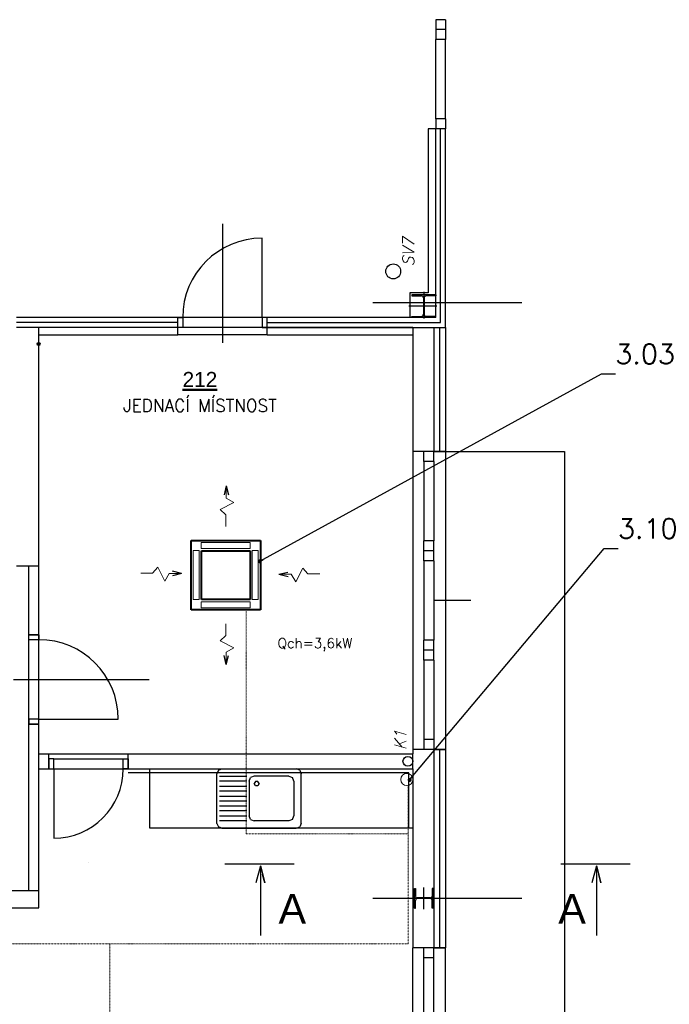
# Model space of a CAD drawing. Header units: millimetres. Extents: x 6435372 to 7248404, y 1559872 to 1886246.
# Tile 145 of 208: x 6974135 to 6980683, y 1659390 to 1669308. Entities that reach past the tile are written whole.
import ezdxf
from ezdxf.enums import TextEntityAlignment as Align

# ---------------------------------------------------------------- set-up
doc = ezdxf.new("R2010")
doc.units = ezdxf.units.MM
doc.linetypes.add('DASHDOT', pattern=[1, 0.5, -0.25, 0, -0.25])
for name, color, linetype, lineweight in [('CKPOPISM', 8, 'Continuous', 50), ('CKPOPISM_POPIS', 8, 'Continuous', 25), ('V-chladivo', 180, 'OKRUH_1', 40), ('VZT', 130, 'Continuous', 40)]:
    doc.layers.add(name, color=color, linetype=linetype, lineweight=lineweight)
for name, color, linetype in [('Popisky', 7, 'Continuous'), ('Pozice', 6, 'Continuous'), ('Stavba', 152, 'Continuous'), ('VzT šipky', 7, 'Continuous'), ('Řezy', 7, 'Continuous')]:
    doc.layers.add(name, color=color, linetype=linetype)
doc.styles.add('ARIAL', font='arial.ttf')
doc.styles.add('KURZIVA', font='italic__.ttf')
doc.styles.add('ROMANS', font='ROMANS', dxfattribs={"height": 0.2})
doc.styles.get("Standard").update_dxf_attribs({"font": 'romans.shx'})
doc.linetypes.add('OKRUH_1', pattern='A,25,-18,25,-18,["1",Standard,S=9,R=0,X=-5,Y=-4.5],-12', length=98)
doc.dimstyles.new('pozice50', dxfattribs={"dimtxt": 200, "dimasz": 40, "dimexe": 20, "dimexo": 100, "dimgap": 100, "dimtad": 3, "dimjust": 3, "dimdec": 0, "dimtxsty": 'ROMANS', "dimblk": 'OBLIQUE', "dimcen": -3, "dimclrd": 7, "dimclre": 7, "dimclrt": 6, "dimadec": 0, "dimazin": 0, "dimtfac": 1, "dimtdec": 0, "dimtmove": 0, "dimatfit": 3, "dimldrblk": 'DOT', "dimfxl": 1, "dimarcsym": 0})

# ---------------------------------------------------------------- blocks, each defined once
blk = doc.blocks.new('CKBL2010716103026', base_point=(101224, 16833))
blk = doc.blocks.new('_Dot')
at = {"color": 0, "lineweight": -2}
blk.add_line((-0.5, 0), (-1, 0), dxfattribs=at)
at = {"color": 0, "const_width": 0.5}
blk.add_lwpolyline([(-0.25, 0, 1), (0.25, 0, 1)], format="xyb", close=True, dxfattribs=at)
blk = doc.blocks.new('_Oblique')
at = {"color": 0, "lineweight": -2}
blk.add_line((-0.5, -0.5), (0.5, 0.5), dxfattribs=at)

msp = doc.modelspace()

# ---------------------------------------------------------------- linework, layer by layer
at = {"layer": 'Stavba'}
for p, q in [((6978428.1, 1669307.6), (6978328.1, 1669307.6)), ((6978328.1, 1669307.6), (6978328.1, 1669207.6)), ((6978428.1, 1669307.6), (6978428.1, 1669207.6)), ((6978428.1, 1669207.6), (6978328.1, 1669207.6)), ((6978328.1, 1669207.6), (6978328.1, 1669107.6)), ((6978428.1, 1669207.6), (6978428.1, 1669107.6)), ((6978328.1, 1668307.6), (6978328.1, 1669107.6)), ((6978428.1, 1669107.6), (6978328.1, 1669107.6)), ((6978428.1, 1668307.6), (6978428.1, 1669107.6)), ((6978428.1, 1668307.6), (6978328.1, 1668307.6)), ((6978328.1, 1668307.6), (6978328.1, 1668207.6)), ((6978428.1, 1668307.6), (6978428.1, 1668207.6)), ((6978328.1, 1668207.6), (6978253.1, 1668207.6)), ((6978253.1, 1668207.6), (6978253.1, 1666557.6)), ((6978428.1, 1668207.6), (6978328.1, 1668207.6)), ((6978428.1, 1668207.6), (6978328.1, 1668207.6)), ((6978428.1, 1668207.6), (6978328.1, 1668207.6)), ((6978328.1, 1666307.6), (6978328.1, 1668207.6)), ((6978378.1, 1666257.6), (6978378.1, 1668207.6)), ((6978428.1, 1666207.6), (6978428.1, 1668207.6)), ((6978428.1, 1666207.6), (6978428.1, 1668207.6)), ((6976178.1, 1667252.6), (6976178.1, 1666052.6)), ((6976178.1, 1667252.6), (6976178.1, 1667252.6)), ((6976578.1, 1666307.6), (6976578.1, 1667107.6)), ((6978208.1, 1666567.6), (6978208.1, 1666297.6)), ((6978253.1, 1666557.6), (6978068.1, 1666557.6)), ((6978068.1, 1666557.6), (6978068.1, 1666307.6)), ((6978328.1, 1666537.6), (6978088.1, 1666537.6)), ((6978088.1, 1666537.6), (6978088.1, 1666525.6)), ((6978088.1, 1666525.6), (6978183.3, 1666525.6)), ((6978204.3, 1666504.6), (6978204.3, 1666340.6)), ((6978211.8, 1666504.6), (6978211.8, 1666340.6)), ((6978328.1, 1666525.6), (6978232.8, 1666525.6)), ((6978328.1, 1666537.6), (6978328.1, 1666525.6)), ((6977696, 1666457.6), (6979196, 1666457.6)), ((6978338.1, 1666422.6), (6978058.1, 1666422.6)), ((6975728.1, 1666307.6), (6974103.1, 1666307.6)), ((6976628.1, 1666307.6), (6975728.1, 1666307.6)), ((6975728.1, 1666307.6), (6975778.1, 1666307.6)), ((6975728.1, 1666207.6), (6975728.1, 1666307.6)), ((6975728.1, 1666207.6), (6975728.1, 1666307.6)), ((6975728.1, 1666207.6), (6975728.1, 1666307.6)), ((6976578.1, 1666307.6), (6975778.1, 1666307.6)), ((6975778.1, 1666307.6), (6975778.1, 1666207.6)), ((6976628.1, 1666307.6), (6976578.1, 1666307.6)), ((6976578.1, 1666307.6), (6976578.1, 1666207.6)), ((6976628.1, 1666207.6), (6976628.1, 1666307.6)), ((6976628.1, 1666207.6), (6976628.1, 1666307.6)), ((6976628.1, 1666207.6), (6976628.1, 1666307.6)), ((6978328.1, 1666307.6), (6976628.1, 1666307.6)), ((6978088.1, 1666307.6), (6978088.1, 1666319.6)), ((6978088.1, 1666319.6), (6978183.3, 1666319.6)), ((6978328.1, 1666307.6), (6978088.1, 1666307.6)), ((6978328.1, 1666319.6), (6978232.8, 1666319.6)), ((6978328.1, 1666307.6), (6978328.1, 1666319.6)), ((6975728.1, 1666257.6), (6974103.1, 1666257.6)), ((6974328.1, 1666207.6), (6974103.1, 1666207.6)), ((6975728.1, 1666207.6), (6974103.1, 1666207.6)), ((6975728.1, 1666207.6), (6974328.1, 1666207.6)), ((6974328.1, 1666132.6), (6974328.1, 1666207.6)), ((6975778.1, 1666207.6), (6975728.1, 1666207.6)), ((6975728.1, 1666132.6), (6975728.1, 1666207.6)), ((6976628.1, 1666207.6), (6975728.1, 1666207.6)), ((6976578.1, 1666207.6), (6975778.1, 1666207.6)), ((6976578.1, 1666207.6), (6976628.1, 1666207.6)), ((6976628.1, 1666257.6), (6978378.1, 1666257.6)), ((6976628.1, 1666132.6), (6976628.1, 1666207.6)), ((6978098.1, 1666207.6), (6976628.1, 1666207.6)), ((6976628.1, 1666207.6), (6978428.1, 1666207.6)), ((6978098.1, 1666207.6), (6978428.1, 1666207.6)), ((6978098.1, 1666207.6), (6978098.1, 1664957.6)), ((6978308.1, 1666207.6), (6978308.1, 1664957.6)), ((6978308.1, 1666207.6), (6978428.1, 1666207.6)), ((6978368.1, 1666207.6), (6978368.1, 1664957.6)), ((6978428.1, 1666207.6), (6978428.1, 1664957.6)), ((6974328.1, 1663807.6), (6974328.1, 1666132.6)), ((6974328.1, 1666132.6), (6975728.1, 1666132.6)), ((6976628.1, 1666132.6), (6975728.1, 1666132.6)), ((6976628.1, 1666132.6), (6978098.1, 1666132.6)), ((6978098.1, 1664957.6), (6978098.1, 1661957.6)), ((6978428.1, 1664957.6), (6978098.1, 1664957.6)), ((6978208.1, 1664857.6), (6978208.1, 1664957.6)), ((6978308.1, 1664957.6), (6978208.1, 1664957.6)), ((6978308.1, 1664857.6), (6978308.1, 1664957.6)), ((6978308.1, 1664957.6), (6978428.1, 1664957.6)), ((6978428.1, 1664957.6), (6978428.1, 1661957.6)), ((6978428.1, 1664957.6), (6979628.1, 1664957.6)), ((6979628.1, 1664957.6), (6979628.1, 1656252.1)), ((6978208.1, 1664857.6), (6978208.1, 1664057.6)), ((6978308.1, 1664857.6), (6978208.1, 1664857.6)), ((6978308.1, 1664857.6), (6978308.1, 1664057.6)), ((6978208.1, 1663957.6), (6978208.1, 1664057.6)), ((6978308.1, 1664057.6), (6978208.1, 1664057.6)), ((6978308.1, 1663957.6), (6978308.1, 1664057.6)), ((6978308.1, 1663957.6), (6978208.1, 1663957.6)), ((6978208.1, 1663857.6), (6978208.1, 1663957.6)), ((6978308.1, 1663857.6), (6978308.1, 1663957.6)), ((6974103.1, 1663807.6), (6974228.1, 1663807.6)), ((6974228.1, 1663112.6), (6974228.1, 1663807.6)), ((6974228.1, 1663807.6), (6974328.1, 1663807.6)), ((6974328.1, 1663112.6), (6974328.1, 1663807.6)), ((6978208.1, 1663857.6), (6978208.1, 1663057.6)), ((6978308.1, 1663857.6), (6978208.1, 1663857.6)), ((6978308.1, 1663857.6), (6978308.1, 1663057.6)), ((6978682.6, 1663457.6), (6978308.1, 1663457.6)), ((6974228.1, 1662212.6), (6974228.1, 1663112.6)), ((6974328.1, 1663112.6), (6974228.1, 1663112.6)), ((6974228.1, 1663062.6), (6974228.1, 1663112.6)), ((6974228.1, 1663112.6), (6974328.1, 1663112.6)), ((6974328.1, 1662212.6), (6974328.1, 1663112.6)), ((6974328.1, 1663112.6), (6974328.1, 1663062.6)), ((6974228.1, 1662262.6), (6974228.1, 1663062.6)), ((6974328.1, 1663062.6), (6974228.1, 1663062.6)), ((6974328.1, 1662262.6), (6974328.1, 1663062.6)), ((6978208.1, 1662957.6), (6978208.1, 1663057.6)), ((6978308.1, 1663057.6), (6978208.1, 1663057.6)), ((6978308.1, 1662957.6), (6978308.1, 1663057.6)), ((6978308.1, 1662957.6), (6978208.1, 1662957.6)), ((6978208.1, 1662857.6), (6978208.1, 1662957.6)), ((6978308.1, 1662857.6), (6978308.1, 1662957.6)), ((6978208.1, 1662857.6), (6978208.1, 1662057.6)), ((6978308.1, 1662857.6), (6978208.1, 1662857.6)), ((6978308.1, 1662857.6), (6978308.1, 1662057.6)), ((6974073.1, 1662662.6), (6975439.4, 1662662.6)), ((6975273.1, 1662662.6), (6975273.1, 1662662.6)), ((6974328.1, 1662262.6), (6974228.1, 1662262.6)), ((6974228.1, 1662262.6), (6974228.1, 1662212.6)), ((6974328.1, 1662212.6), (6974228.1, 1662212.6)), ((6974228.1, 1662212.6), (6974328.1, 1662212.6)), ((6974228.1, 1660537.6), (6974228.1, 1662212.6)), ((6974328.1, 1662212.6), (6974328.1, 1662262.6)), ((6974328.1, 1662262.6), (6975128.1, 1662262.6)), ((6974328.1, 1661912.6), (6974328.1, 1662212.6)), ((6978308.1, 1662057.6), (6978208.1, 1662057.6)), ((6978208.1, 1662057.6), (6978208.1, 1661957.6)), ((6978308.1, 1662057.6), (6978308.1, 1661957.6)), ((6974328.1, 1661762.6), (6974328.1, 1661912.6)), ((6974328.1, 1661912.6), (6974428.1, 1661912.6)), ((6974428.1, 1661912.6), (6975228.1, 1661912.6)), ((6974428.1, 1661762.6), (6974428.1, 1661912.6)), ((6975228.1, 1661762.6), (6975228.1, 1661912.6)), ((6975228.1, 1661912.6), (6978098.1, 1661912.6)), ((6978428.1, 1661957.6), (6978098.1, 1661957.6)), ((6978098.1, 1661957.6), (6978098.1, 1661912.6)), ((6978098.1, 1661762.6), (6978098.1, 1661912.6)), ((6978308.1, 1661957.6), (6978208.1, 1661957.6)), ((6978308.1, 1661957.6), (6978308.1, 1659957.6)), ((6978308.1, 1661957.6), (6978428.1, 1661957.6)), ((6978368.1, 1661957.6), (6978368.1, 1659957.6)), ((6978428.1, 1661957.6), (6978428.1, 1659957.6)), ((6974478.1, 1661862.6), (6974428.1, 1661862.6)), ((6974428.1, 1661862.6), (6974428.1, 1661762.6)), ((6974478.1, 1661862.6), (6975178.1, 1661862.6)), ((6974478.1, 1661762.6), (6974478.1, 1661862.6)), ((6975178.1, 1661762.6), (6975178.1, 1661862.6)), ((6975178.1, 1661862.6), (6975228.1, 1661862.6)), ((6975228.1, 1661862.6), (6975228.1, 1661762.6)), ((6974328.1, 1661762.6), (6974428.1, 1661762.6)), ((6974328.1, 1660362.6), (6974328.1, 1661762.6)), ((6974428.1, 1661762.6), (6975228.1, 1661762.6)), ((6974428.1, 1661762.6), (6974478.1, 1661762.6)), ((6974478.1, 1661762.6), (6975178.1, 1661762.6)), ((6974478.1, 1661762.6), (6974478.1, 1661062.6)), ((6975228.1, 1661762.6), (6975178.1, 1661762.6)), ((6975228.1, 1661762.6), (6978098.1, 1661762.6)), ((6977908.1, 1661722.6), (6975228.1, 1661722.6)), ((6975448.1, 1661162.6), (6975448.1, 1661762.6)), ((6976137.7, 1661748), (6976123.1, 1661712.6)), ((6976123.1, 1661212.6), (6976123.1, 1661712.6)), ((6976137.7, 1661748), (6976173.1, 1661762.6)), ((6976173.1, 1661762.6), (6976448.1, 1661762.6)), ((6976448.1, 1661762.6), (6976923.1, 1661762.6)), ((6976958.4, 1661748), (6976923.1, 1661762.6)), ((6976958.4, 1661748), (6976973.1, 1661712.6)), ((6976973.1, 1661212.6), (6976973.1, 1661712.6)), ((6978058.1, 1661722.6), (6977908.1, 1661722.6)), ((6978058.1, 1661572.6), (6978058.1, 1661722.6)), ((6978098.1, 1661762.6), (6978098.1, 1659957.6)), ((6976148.1, 1661687.6), (6976423.1, 1661687.6)), ((6976423.1, 1661637.6), (6976148.1, 1661637.6)), ((6976448.1, 1661637.6), (6976462.7, 1661673)), ((6976448.1, 1661637.6), (6976448.1, 1661287.6)), ((6976498.1, 1661687.6), (6976462.7, 1661673)), ((6976848.1, 1661687.6), (6976498.1, 1661687.6)), ((6976510.6, 1661634.2), (6976498.1, 1661612.6)), ((6976510.6, 1661590.9), (6976498.1, 1661612.6)), ((6976535.6, 1661634.2), (6976510.6, 1661634.2)), ((6976548.1, 1661612.6), (6976535.6, 1661634.2)), ((6976548.1, 1661612.6), (6976535.6, 1661590.9)), ((6976848.1, 1661687.6), (6976883.4, 1661673)), ((6976898.1, 1661637.6), (6976883.4, 1661673)), ((6976898.1, 1661637.6), (6976898.1, 1661287.6)), ((6976148.1, 1661587.6), (6976423.1, 1661587.6)), ((6976423.1, 1661537.6), (6976148.1, 1661537.6)), ((6976535.6, 1661590.9), (6976510.6, 1661590.9)), ((6978058.1, 1661162.6), (6978058.1, 1661572.6)), ((6976148.1, 1661487.6), (6976423.1, 1661487.6)), ((6976423.1, 1661437.6), (6976148.1, 1661437.6)), ((6976148.1, 1661387.6), (6976423.1, 1661387.6)), ((6976423.1, 1661337.6), (6976148.1, 1661337.6)), ((6976123.1, 1661212.6), (6976137.7, 1661177.2)), ((6976148.1, 1661287.6), (6976423.1, 1661287.6)), ((6976423.1, 1661237.6), (6976148.1, 1661237.6)), ((6976462.7, 1661252.2), (6976448.1, 1661287.6)), ((6976462.7, 1661252.2), (6976498.1, 1661237.6)), ((6976848.1, 1661237.6), (6976498.1, 1661237.6)), ((6976883.4, 1661252.2), (6976848.1, 1661237.6)), ((6976883.4, 1661252.2), (6976898.1, 1661287.6)), ((6976973.1, 1661212.6), (6976958.4, 1661177.2)), ((6978098.1, 1661162.6), (6975448.1, 1661162.6)), ((6976173.1, 1661162.6), (6976137.7, 1661177.2)), ((6976173.1, 1661162.6), (6976448.1, 1661162.6)), ((6976448.1, 1661162.6), (6976923.1, 1661162.6)), ((6976923.1, 1661162.6), (6976958.4, 1661177.2)), ((6974828.1, 1660817.6), (6974828.1, 1660817.6)), ((6972328.1, 1660537.6), (6974228.1, 1660537.6)), ((6974228.1, 1660537.6), (6974328.1, 1660537.6)), ((6978113.1, 1660357.6), (6978113.1, 1660557.6)), ((6978113.1, 1660557.6), (6978123.1, 1660557.6)), ((6978123.1, 1660557.6), (6978123.1, 1660478.8)), ((6978208.1, 1660347.6), (6978208.1, 1660567.6)), ((6978303.1, 1660557.6), (6978293.1, 1660557.6)), ((6978293.1, 1660557.6), (6978293.1, 1660478.8)), ((6978303.1, 1660357.6), (6978303.1, 1660557.6)), ((6977696, 1660457.6), (6979196, 1660457.6)), ((6978313.1, 1660457.6), (6978103.1, 1660457.6)), ((6978123.1, 1660357.6), (6978123.1, 1660436.3)), ((6978275.1, 1660460.8), (6978141.1, 1660460.8)), ((6978275.1, 1660454.3), (6978141.1, 1660454.3)), ((6978293.1, 1660357.6), (6978293.1, 1660436.3)), ((6967958.1, 1660362.6), (6974328.1, 1660362.6)), ((6978113.1, 1660357.6), (6978123.1, 1660357.6)), ((6978303.1, 1660357.6), (6978293.1, 1660357.6)), ((6978098.1, 1656957.6), (6978098.1, 1659957.6)), ((6978428.1, 1659957.6), (6978098.1, 1659957.6)), ((6978208.1, 1659857.6), (6978208.1, 1659957.6)), ((6978308.1, 1659957.6), (6978208.1, 1659957.6)), ((6978308.1, 1659857.6), (6978308.1, 1659957.6)), ((6978308.1, 1659957.6), (6978428.1, 1659957.6)), ((6978428.1, 1656957.6), (6978428.1, 1659957.6)), ((6978208.1, 1659057.6), (6978208.1, 1659857.6)), ((6978308.1, 1659857.6), (6978208.1, 1659857.6)), ((6978308.1, 1659057.6), (6978308.1, 1659857.6))]:
    msp.add_line(p, q, dxfattribs=at)
for centre, radius in [((6977900, 1666772.1), 75), ((6978048.1, 1661837.6), 50)]:
    msp.add_circle(centre, radius, dxfattribs=at)
for centre, radius, start, end in [((6976578.1, 1666307.6), 800, 90, 180), ((6978183.3, 1666504.6), 21, 0, 90), ((6978232.8, 1666504.6), 21, 90, 180), ((6978183.3, 1666340.6), 21, 270, 0), ((6978232.8, 1666340.6), 21, 180, 270), ((6974328.1, 1662262.6), 800, 0, 90), ((6974478.1, 1661762.6), 700, 270, 0), ((6978141.1, 1660478.8), 18, 180, 270), ((6978141.1, 1660436.3), 18, 90, 180), ((6978275.1, 1660478.8), 18, 270, 0), ((6978275.1, 1660436.3), 18, 0, 90)]:
    msp.add_arc(centre, radius, start, end, dxfattribs=at)
at = {"layer": 'V-chladivo', "ltscale": 400}
msp.add_circle((6974326.3, 1666040), 11.4, dxfattribs=at)
at = {"layer": 'VZT'}
for p, q in [((6975863.1, 1664062.6), (6976563, 1664062.6)), ((6975863.1, 1663362.6), (6975863.1, 1664062.6)), ((6976563, 1664062.6), (6976563, 1663362.6)), ((6975968.1, 1663957.6), (6976458.1, 1663957.6)), ((6975968.1, 1663467.6), (6975968.1, 1663957.6)), ((6976458.1, 1663957.6), (6976458.1, 1663467.6)), ((6976458.1, 1663467.6), (6975968.1, 1663467.6)), ((6976563, 1663362.6), (6975863.1, 1663362.6))]:
    msp.add_line(p, q, dxfattribs=at)
at = {"layer": 'VZT', "color": 7, "lineweight": 9}
for p, q in [((6975965.6, 1664041.3), (6975965.6, 1663980.5)), ((6976457.5, 1664041.3), (6975965.6, 1664041.3)), ((6976457.5, 1663980.5), (6976457.5, 1664041.3)), ((6975944.7, 1663959.7), (6975883.9, 1663959.7)), ((6975883.9, 1663959.7), (6975883.9, 1663467.8)), ((6975944.7, 1663467.8), (6975944.7, 1663959.7)), ((6975965.6, 1663980.5), (6976457.5, 1663980.5)), ((6976539.2, 1663959.7), (6976478.3, 1663959.7)), ((6976478.3, 1663959.7), (6976478.3, 1663467.8)), ((6976539.2, 1663467.8), (6976539.2, 1663959.7)), ((6975883.9, 1663467.8), (6975944.7, 1663467.8)), ((6975965.6, 1663383.9), (6975965.6, 1663444.7)), ((6975965.6, 1663444.7), (6976457.5, 1663444.7)), ((6976457.5, 1663444.7), (6976457.5, 1663383.9)), ((6976478.3, 1663467.8), (6976539.2, 1663467.8)), ((6976457.5, 1663383.9), (6975965.6, 1663383.9))]:
    msp.add_line(p, q, dxfattribs=at)
at = {"layer": 'VZT', "color": 120, "linetype": 'DASHDOT', "lineweight": 9, "ltscale": 15}
for p, q in [((6976416.2, 1663362.6), (6976416.2, 1661106.1)), ((6978050, 1659997.8), (6978050, 1661594.1)), ((6976416.2, 1661106.1), (6978050, 1661106.1)), ((6975044.1, 1659997.8), (6964200, 1659997.8)), ((6975044.1, 1659997.8), (6975044.1, 1658512.3)), ((6975044.1, 1659997.8), (6978050, 1659997.8))]:
    msp.add_line(p, q, dxfattribs=at)
at = {"layer": 'VZT', "color": 120, "linetype": 'ByBlock', "lineweight": 9}
msp.add_circle((6978037.1, 1661654.6), 61.8, dxfattribs=at)
at = {"layer": 'VzT šipky', "color": 7, "lineweight": 25}
for p, q in [((6976215.5, 1664612.6), (6976194.4, 1664522.4)), ((6976215.5, 1664612.6), (6976239.7, 1664521)), ((6975766.9, 1663730.4), (6975675.3, 1663706.2)), ((6975766.9, 1663730.4), (6975676.7, 1663751.5)), ((6976748.5, 1663722.3), (6976838.7, 1663743.4)), ((6976748.5, 1663722.3), (6976840.1, 1663698.1)), ((6976215.5, 1662812.6), (6976194.4, 1662902.8)), ((6976215.5, 1662812.6), (6976239.7, 1662904.2))]:
    msp.add_line(p, q, dxfattribs=at)
at = {"layer": 'VzT šipky', "color": 7, "lineweight": 0}
for p, q in [((6976215.5, 1664612.6), (6976215.5, 1664522)), ((6976215.5, 1664522), (6976215.5, 1664488.3)), ((6976215.5, 1664488.3), (6976292.9, 1664443)), ((6976292.9, 1664443), (6976154.4, 1664373.3)), ((6976154.4, 1664373.3), (6976213.1, 1664320.3)), ((6976213.1, 1664320.3), (6976213.1, 1664201.3)), ((6976213.1, 1664201.3), (6976213.1, 1664231.9)), ((6975527.6, 1663791.5), (6975474.6, 1663732.9)), ((6975597.3, 1663653.1), (6975527.6, 1663791.5)), ((6976918.1, 1663644.9), (6976987.8, 1663783.4)), ((6976987.8, 1663783.4), (6977040.8, 1663724.7)), ((6975474.6, 1663732.9), (6975355.6, 1663732.9)), ((6975355.6, 1663732.9), (6975386.2, 1663732.9)), ((6975642.6, 1663730.4), (6975597.3, 1663653.1)), ((6975676.3, 1663730.4), (6975642.6, 1663730.4)), ((6975766.9, 1663730.4), (6975676.3, 1663730.4)), ((6976748.5, 1663722.3), (6976839.1, 1663722.3)), ((6976839.1, 1663722.3), (6976872.8, 1663722.3)), ((6976872.8, 1663722.3), (6976918.1, 1663644.9)), ((6977040.8, 1663724.7), (6977159.8, 1663724.7)), ((6977159.8, 1663724.7), (6977129.2, 1663724.7)), ((6976213.1, 1663104.9), (6976213.1, 1663223.9)), ((6976213.1, 1663223.9), (6976213.1, 1663193.3)), ((6976154.4, 1663051.9), (6976213.1, 1663104.9)), ((6976292.9, 1662982.2), (6976154.4, 1663051.9)), ((6976215.5, 1662936.9), (6976292.9, 1662982.2)), ((6976215.5, 1662903.2), (6976215.5, 1662936.9)), ((6976215.5, 1662812.6), (6976215.5, 1662903.2))]:
    msp.add_line(p, q, dxfattribs=at)
at = {"layer": 'Řezy', "color": 7, "ltscale": 250}
for p, q in [((6976901.5, 1660800.3), (6976201.5, 1660800.3)), ((6980289.4, 1660800.3), (6979589.4, 1660800.3))]:
    msp.add_line(p, q, dxfattribs=at)
at = {"layer": 'Řezy', "ltscale": 250}
for p, q in [((6976560.7, 1660783.5), (6976515.4, 1660614.5)), ((6976560.7, 1660783.5), (6976560.7, 1660083.5)), ((6976560.7, 1660783.5), (6976606, 1660614.5)), ((6979948.6, 1660783.5), (6979903.3, 1660614.5)), ((6979948.6, 1660783.5), (6979948.6, 1660083.5)), ((6979948.6, 1660783.5), (6979993.9, 1660614.5)), ((6976606, 1660614.5), (6976583.4, 1660699)), ((6979993.9, 1660614.5), (6979971.3, 1660699))]:
    msp.add_line(p, q, dxfattribs=at)

# ---------------------------------------------------------------- block references
at = {"layer": 'CKPOPISM'}
ref = msp.add_blockref('CKBL2010716103026', (6975951.6, 1665359.3), dxfattribs=dict(at, xscale=0.5, yscale=0.5, zscale=0.5))
ref.add_attrib('JMENO', 'JEDNACÍ MÍSTNOST', dxfattribs={"layer": 'CKPOPISM_POPIS', "height": 125}).set_placement((6975951.6, 1665359.3), align=Align.CENTER)
ref.add_attrib('CISLO', '%%U212', dxfattribs={"height": 150, "style": 'ARIAL'}).set_placement((6975951.6, 1665609.3), align=Align.CENTER)

# ---------------------------------------------------------------- texts
at = {"layer": 'Popisky', "insert": (6976734.8, 1663077.6), "char_height": 100, "width": 885.604, "attachment_point": 1, "style": 'ROMANS'}
msp.add_mtext('{Qch=3,6kW}', dxfattribs=at)
at = {"layer": 'Pozice', "color": 6, "char_height": 200, "attachment_point": 7, "style": 'ROMANS'}
for s, insert, width in [('3.03', (6980139.4, 1665840.4), 178.125), ('{3.10}', (6980166.5, 1664081.6), 293.418)]:
    msp.add_mtext(s, dxfattribs=dict(at, insert=insert, width=width))
at = {"layer": 'Stavba', "style": 'KURZIVA'}
for s, p in [('SV7', (6978109.6, 1666823.7)), ('K1', (6978029, 1661951.4))]:
    msp.add_text(s, height=115, rotation=90, dxfattribs=at).set_placement(p)
at = {"layer": 'Řezy', "color": 6, "ltscale": 250, "char_height": 300, "width": 261.529, "attachment_point": 1, "style": 'ROMANS'}
for insert in [(6976743, 1660500.6), (6979563.4, 1660500.6)]:
    msp.add_mtext('{\\fArial|b0|i0|c238|p34;A}', dxfattribs=dict(at, insert=insert))

# ---------------------------------------------------------------- leaders
at = {"layer": 'Pozice', "annotation_type": 0, "has_hookline": 1, "hookline_direction": 0}
for points in [[(6976555, 1663852.2), (6979999.4, 1665740.4), (6980039.4, 1665740.4)], [(6978065.5, 1661649.5), (6980026.5, 1663981.6), (6980066.5, 1663981.6)]]:
    msp.add_leader(points, dimstyle='pozice50', override={"dimtad": 1}, dxfattribs=at)

doc.saveas('drawing.dxf')
